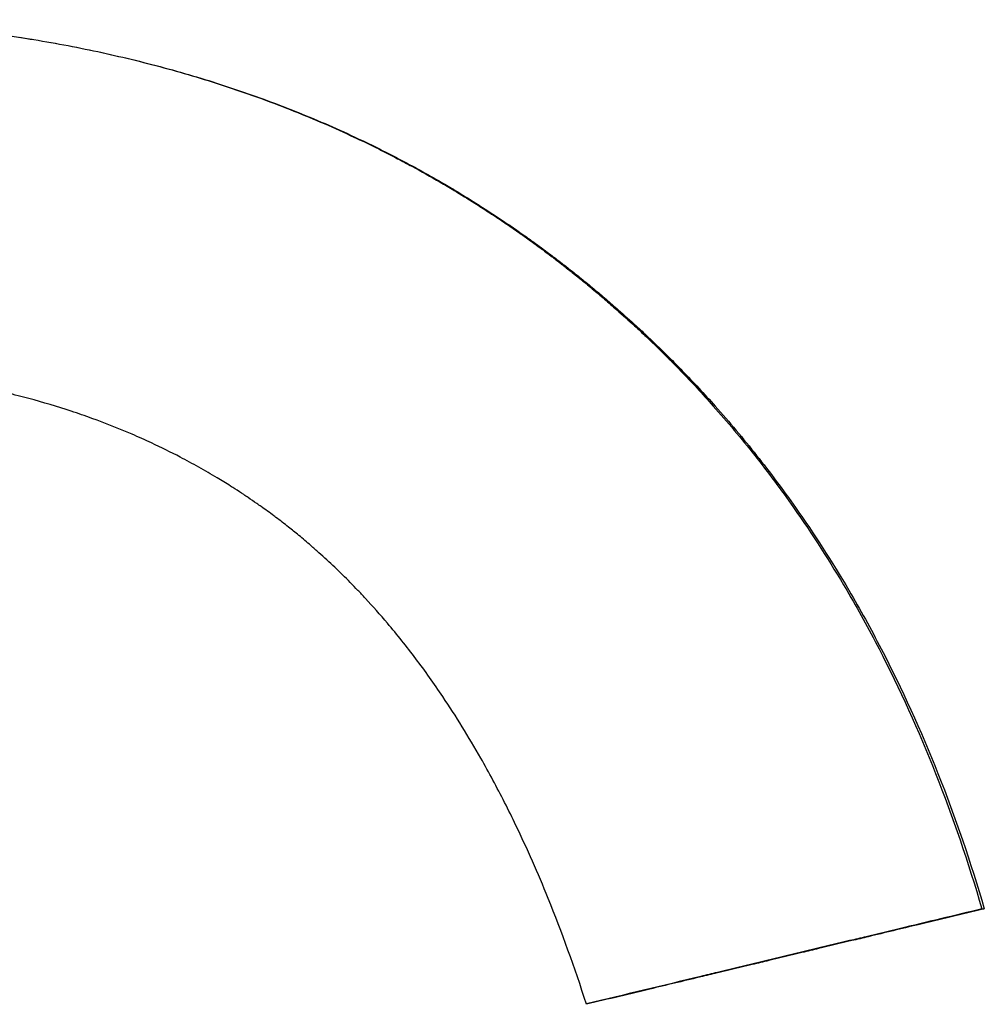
# Model space of a CAD drawing. Extents: x -4.3 to 4.3, y 0 to 15.
# Tile 10 of 13: x 0 to 0.152, y 11.656 to 11.811. Entities that reach past the tile are written whole.
import ezdxf

# ---------------------------------------------------------------- set-up
doc = ezdxf.new("R2010")
doc.units = 0
doc.header["$MEASUREMENT"] = 0
doc.layers.get('0').update_dxf_attribs({"linetype": 'CONTINUOUS'})

msp = doc.modelspace()

# ---------------------------------------------------------------- linework, layer by layer
msp.add_line((0.15123, 11.67098), (0.15161, 11.67098))
for points, knots in [([(-0.03787, 11.81073), (-0.02986, 11.81073), (-0.02206, 11.81039), (-0.01448, 11.80971), (-0.0088, 11.8092), (-0.00323, 11.8085), (0.00222, 11.8076), (0.00403, 11.80731), (0.00583, 11.80699), (0.00762, 11.80665), (0.0112, 11.80597), (0.01472, 11.8052), (0.01819, 11.80435), (0.01993, 11.80392), (0.02165, 11.80348), (0.02336, 11.80301), (0.02678, 11.80207), (0.03014, 11.80105), (0.03345, 11.79994), (0.03511, 11.79939), (0.03675, 11.79882), (0.03838, 11.79822), (0.04163, 11.79703), (0.04484, 11.79575), (0.04799, 11.79439), (0.04956, 11.79371), (0.05112, 11.79301), (0.05267, 11.79228), (0.05499, 11.7912), (0.05729, 11.79007), (0.05955, 11.78888), (0.06181, 11.7877), (0.06404, 11.78647), (0.06625, 11.7852), (0.06698, 11.78477), (0.06771, 11.78434), (0.06844, 11.78391), (0.06953, 11.78325), (0.07061, 11.78258), (0.07169, 11.78191), (0.07205, 11.78168), (0.07241, 11.78145), (0.07276, 11.78122), (0.07384, 11.78054), (0.0749, 11.77984), (0.07596, 11.77913), (0.07666, 11.77866), (0.07736, 11.77818), (0.07806, 11.77769), (0.07841, 11.77745), (0.07875, 11.77721), (0.0791, 11.77696), (0.07962, 11.7766), (0.08014, 11.77623), (0.08066, 11.77585), (0.08117, 11.77548), (0.08169, 11.7751), (0.0822, 11.77473), (0.08237, 11.7746), (0.08254, 11.77447), (0.08271, 11.77435), (0.08323, 11.77396), (0.08374, 11.77358), (0.08424, 11.77319), (0.08458, 11.77294), (0.08492, 11.77268), (0.08525, 11.77242), (0.08542, 11.77229), (0.08559, 11.77216), (0.08576, 11.77203), (0.08626, 11.77164), (0.08676, 11.77124), (0.08726, 11.77085), (0.08759, 11.77058), (0.08792, 11.77032), (0.08825, 11.77005), (0.08891, 11.76952), (0.08957, 11.76899), (0.09022, 11.76844), (0.09054, 11.76817), (0.09087, 11.7679), (0.09119, 11.76763), (0.09184, 11.76709), (0.09248, 11.76654), (0.09312, 11.76598), (0.09343, 11.76571), (0.09375, 11.76543), (0.09407, 11.76515), (0.09502, 11.76431), (0.09596, 11.76347), (0.09689, 11.76261), (0.09751, 11.76204), (0.09813, 11.76147), (0.09874, 11.76089), (0.09996, 11.75973), (0.10117, 11.75856), (0.10236, 11.75737), (0.10296, 11.75677), (0.10355, 11.75617), (0.10413, 11.75556), (0.10589, 11.75375), (0.10761, 11.7519), (0.10929, 11.75001), (0.11042, 11.74875), (0.11152, 11.74747), (0.11261, 11.74618), (0.11478, 11.74359), (0.11689, 11.74093), (0.11892, 11.73821), (0.11994, 11.73685), (0.12094, 11.73547), (0.12193, 11.73407), (0.12488, 11.72988), (0.12768, 11.72554), (0.13032, 11.72105), (0.13208, 11.71805), (0.13378, 11.71498), (0.1354, 11.71185), (0.13865, 11.70558), (0.14163, 11.69904), (0.14433, 11.69223), (0.14703, 11.68542), (0.14946, 11.67833), (0.15161, 11.67098)], [0, 0, 0, 0, 0.166667, 0.166667, 0.166667, 0.291667, 0.291667, 0.291667, 0.333333, 0.333333, 0.333333, 0.416667, 0.416667, 0.416667, 0.458333, 0.458333, 0.458333, 0.541667, 0.541667, 0.541667, 0.583333, 0.583333, 0.583333, 0.666667, 0.666667, 0.666667, 0.708333, 0.708333, 0.708333, 0.770833, 0.770833, 0.770833, 0.833333, 0.833333, 0.833333, 0.854167, 0.854167, 0.854167, 0.885417, 0.885417, 0.885417, 0.895833, 0.895833, 0.895833, 0.927083, 0.927083, 0.927083, 0.947917, 0.947917, 0.947917, 0.958333, 0.958333, 0.958333, 0.973958, 0.973958, 0.973958, 0.989583, 0.989583, 0.989583, 0.994792, 0.994792, 0.994792, 1.010417, 1.010417, 1.010417, 1.020833, 1.020833, 1.020833, 1.026042, 1.026042, 1.026042, 1.041667, 1.041667, 1.041667, 1.052083, 1.052083, 1.052083, 1.072917, 1.072917, 1.072917, 1.083333, 1.083333, 1.083333, 1.104167, 1.104167, 1.104167, 1.114583, 1.114583, 1.114583, 1.145833, 1.145833, 1.145833, 1.166667, 1.166667, 1.166667, 1.208333, 1.208333, 1.208333, 1.229167, 1.229167, 1.229167, 1.291667, 1.291667, 1.291667, 1.333333, 1.333333, 1.333333, 1.416667, 1.416667, 1.416667, 1.458333, 1.458333, 1.458333, 1.583333, 1.583333, 1.583333, 1.666667, 1.666667, 1.666667, 1.833333, 1.833333, 1.833333, 2, 2, 2, 2]), ([(0, 11.80796), (0.00074, 11.80784), (0.00148, 11.80772), (0.00221, 11.8076), (0.00402, 11.80731), (0.00582, 11.80699), (0.0076, 11.80665), (0.01117, 11.80597), (0.01469, 11.8052), (0.01815, 11.80435), (0.01988, 11.80392), (0.0216, 11.80348), (0.0233, 11.80301), (0.02671, 11.80207), (0.03006, 11.80105), (0.03337, 11.79994), (0.03502, 11.79939), (0.03665, 11.79882), (0.03828, 11.79822), (0.04153, 11.79703), (0.04472, 11.79575), (0.04787, 11.79439), (0.04944, 11.79371), (0.05099, 11.79301), (0.05254, 11.79228), (0.05486, 11.7912), (0.05714, 11.79007), (0.0594, 11.78888), (0.06015, 11.78849), (0.0609, 11.78809), (0.06165, 11.78769), (0.06314, 11.78688), (0.06461, 11.78605), (0.06608, 11.7852), (0.06681, 11.78477), (0.06754, 11.78434), (0.06827, 11.78391), (0.06935, 11.78325), (0.07044, 11.78258), (0.07151, 11.78191), (0.07187, 11.78168), (0.07222, 11.78145), (0.07258, 11.78122), (0.07329, 11.78077), (0.074, 11.7803), (0.07471, 11.77984), (0.07506, 11.7796), (0.07541, 11.77937), (0.07576, 11.77913), (0.07647, 11.77866), (0.07716, 11.77818), (0.07786, 11.77769), (0.07821, 11.77745), (0.07855, 11.77721), (0.0789, 11.77696), (0.07942, 11.7766), (0.07994, 11.77623), (0.08045, 11.77585), (0.08063, 11.77573), (0.0808, 11.7756), (0.08097, 11.77548), (0.08131, 11.77523), (0.08165, 11.77498), (0.08199, 11.77473), (0.08216, 11.7746), (0.08234, 11.77447), (0.08251, 11.77435), (0.08285, 11.77409), (0.08319, 11.77384), (0.08352, 11.77358), (0.08369, 11.77345), (0.08386, 11.77332), (0.08403, 11.77319), (0.08437, 11.77294), (0.0847, 11.77268), (0.08504, 11.77242), (0.08521, 11.77229), (0.08537, 11.77216), (0.08554, 11.77203), (0.08604, 11.77164), (0.08654, 11.77124), (0.08704, 11.77085), (0.08737, 11.77058), (0.0877, 11.77032), (0.08803, 11.77005), (0.08869, 11.76952), (0.08934, 11.76899), (0.08999, 11.76844), (0.09031, 11.76817), (0.09064, 11.7679), (0.09096, 11.76763), (0.0916, 11.76709), (0.09224, 11.76654), (0.09288, 11.76598), (0.0932, 11.76571), (0.09351, 11.76543), (0.09383, 11.76515), (0.09478, 11.76431), (0.09572, 11.76347), (0.09665, 11.76261), (0.09726, 11.76204), (0.09788, 11.76147), (0.09849, 11.76089), (0.09971, 11.75973), (0.10092, 11.75856), (0.1021, 11.75737), (0.1027, 11.75677), (0.10328, 11.75617), (0.10387, 11.75556), (0.10562, 11.75375), (0.10734, 11.7519), (0.10902, 11.75001), (0.11014, 11.74875), (0.11124, 11.74747), (0.11232, 11.74618), (0.11449, 11.74359), (0.11659, 11.74093), (0.11862, 11.73821), (0.11964, 11.73685), (0.12064, 11.73547), (0.12162, 11.73407), (0.12456, 11.72988), (0.12735, 11.72554), (0.12999, 11.72105), (0.13175, 11.71805), (0.13344, 11.71498), (0.13506, 11.71185), (0.1383, 11.70558), (0.14127, 11.69904), (0.14396, 11.69223), (0.14666, 11.68542), (0.14908, 11.67833), (0.15123, 11.67098)], [0.274761, 0.274761, 0.274761, 0.274761, 0.291667, 0.291667, 0.291667, 0.333333, 0.333333, 0.333333, 0.416667, 0.416667, 0.416667, 0.458333, 0.458333, 0.458333, 0.541667, 0.541667, 0.541667, 0.583333, 0.583333, 0.583333, 0.666667, 0.666667, 0.666667, 0.708333, 0.708333, 0.708333, 0.770833, 0.770833, 0.770833, 0.791667, 0.791667, 0.791667, 0.833333, 0.833333, 0.833333, 0.854167, 0.854167, 0.854167, 0.885417, 0.885417, 0.885417, 0.895833, 0.895833, 0.895833, 0.916667, 0.916667, 0.916667, 0.927083, 0.927083, 0.927083, 0.947917, 0.947917, 0.947917, 0.958333, 0.958333, 0.958333, 0.973958, 0.973958, 0.973958, 0.979167, 0.979167, 0.979167, 0.989583, 0.989583, 0.989583, 0.994792, 0.994792, 0.994792, 1.005208, 1.005208, 1.005208, 1.010417, 1.010417, 1.010417, 1.020833, 1.020833, 1.020833, 1.026042, 1.026042, 1.026042, 1.041667, 1.041667, 1.041667, 1.052083, 1.052083, 1.052083, 1.072917, 1.072917, 1.072917, 1.083333, 1.083333, 1.083333, 1.104167, 1.104167, 1.104167, 1.114583, 1.114583, 1.114583, 1.145833, 1.145833, 1.145833, 1.166667, 1.166667, 1.166667, 1.208333, 1.208333, 1.208333, 1.229167, 1.229167, 1.229167, 1.291667, 1.291667, 1.291667, 1.333333, 1.333333, 1.333333, 1.416667, 1.416667, 1.416667, 1.458333, 1.458333, 1.458333, 1.583333, 1.583333, 1.583333, 1.666667, 1.666667, 1.666667, 1.833333, 1.833333, 1.833333, 2, 2, 2, 2]), ([(0.08908, 11.65598), (0.08721, 11.66179), (0.0852, 11.66734), (0.08306, 11.67263), (0.08145, 11.67659), (0.07977, 11.68041), (0.078, 11.68408), (0.07742, 11.68531), (0.07682, 11.68651), (0.07621, 11.6877), (0.07501, 11.69008), (0.07376, 11.6924), (0.07248, 11.69465), (0.07057, 11.69803), (0.06857, 11.70125), (0.0665, 11.70433), (0.06581, 11.70536), (0.06511, 11.70637), (0.06441, 11.70736), (0.06299, 11.70935), (0.06154, 11.71127), (0.06006, 11.71313), (0.05932, 11.71406), (0.05857, 11.71497), (0.05781, 11.71587), (0.05667, 11.71721), (0.05551, 11.71851), (0.05433, 11.71978), (0.05394, 11.72021), (0.05355, 11.72063), (0.05315, 11.72104), (0.05236, 11.72187), (0.05156, 11.72268), (0.05075, 11.72348), (0.05034, 11.72388), (0.04993, 11.72427), (0.04952, 11.72466), (0.0487, 11.72544), (0.04788, 11.72621), (0.04704, 11.72696), (0.04662, 11.72733), (0.0462, 11.7277), (0.04578, 11.72807), (0.04515, 11.72861), (0.04451, 11.72915), (0.04387, 11.72968), (0.04333, 11.73012), (0.04279, 11.73056), (0.04225, 11.73099), (0.0416, 11.7315), (0.04094, 11.73201), (0.04028, 11.73251), (0.04017, 11.73259), (0.04006, 11.73267), (0.03995, 11.73275), (0.03962, 11.733), (0.03928, 11.73324), (0.03895, 11.73349), (0.03862, 11.73373), (0.03828, 11.73397), (0.03794, 11.73421), (0.03772, 11.73437), (0.03749, 11.73453), (0.03727, 11.73469), (0.03682, 11.735), (0.03636, 11.73531), (0.03591, 11.73562), (0.03568, 11.73578), (0.03545, 11.73593), (0.03522, 11.73608), (0.03476, 11.73639), (0.0343, 11.73669), (0.03384, 11.73699), (0.0336, 11.73714), (0.03337, 11.73729), (0.03314, 11.73743), (0.03244, 11.73788), (0.03174, 11.73831), (0.03103, 11.73874), (0.03055, 11.73902), (0.03008, 11.7393), (0.0296, 11.73958), (0.02864, 11.74013), (0.02768, 11.74067), (0.0267, 11.7412), (0.02621, 11.74146), (0.02572, 11.74172), (0.02523, 11.74198), (0.02375, 11.74275), (0.02225, 11.74349), (0.02073, 11.7442), (0.01972, 11.74467), (0.0187, 11.74513), (0.01766, 11.74557), (0.0156, 11.74646), (0.01349, 11.74729), (0.01135, 11.74807), (0.01028, 11.74845), (0.00919, 11.74883), (0.0081, 11.74919), (0.00592, 11.74991), (0.0037, 11.75058), (0.00144, 11.75119), (0.00031, 11.75149), (-0.00083, 11.75178), (-0.00198, 11.75206), (-0.00427, 11.75261), (-0.00661, 11.75311), (-0.00898, 11.75356), (-0.01017, 11.75378), (-0.01137, 11.75399), (-0.01257, 11.75418), (-0.01619, 11.75476), (-0.0199, 11.75522), (-0.02369, 11.75555), (-0.02875, 11.756), (-0.03396, 11.75622), (-0.03933, 11.75622)], [0, 0, 0, 0, 0.166667, 0.166667, 0.166667, 0.291667, 0.291667, 0.291667, 0.333333, 0.333333, 0.333333, 0.416667, 0.416667, 0.416667, 0.541667, 0.541667, 0.541667, 0.583333, 0.583333, 0.583333, 0.666667, 0.666667, 0.666667, 0.708333, 0.708333, 0.708333, 0.770833, 0.770833, 0.770833, 0.791667, 0.791667, 0.791667, 0.833333, 0.833333, 0.833333, 0.854167, 0.854167, 0.854167, 0.895833, 0.895833, 0.895833, 0.916667, 0.916667, 0.916667, 0.947917, 0.947917, 0.947917, 0.973958, 0.973958, 0.973958, 1.005208, 1.005208, 1.005208, 1.010417, 1.010417, 1.010417, 1.026042, 1.026042, 1.026042, 1.041667, 1.041667, 1.041667, 1.052083, 1.052083, 1.052083, 1.072917, 1.072917, 1.072917, 1.083333, 1.083333, 1.083333, 1.104167, 1.104167, 1.104167, 1.114583, 1.114583, 1.114583, 1.145833, 1.145833, 1.145833, 1.166667, 1.166667, 1.166667, 1.208333, 1.208333, 1.208333, 1.229167, 1.229167, 1.229167, 1.291667, 1.291667, 1.291667, 1.333333, 1.333333, 1.333333, 1.416667, 1.416667, 1.416667, 1.458333, 1.458333, 1.458333, 1.541667, 1.541667, 1.541667, 1.583333, 1.583333, 1.583333, 1.666667, 1.666667, 1.666667, 1.708333, 1.708333, 1.708333, 1.833333, 1.833333, 1.833333, 2, 2, 2, 2]), ([(0.15123, 11.67098), (0.1469, 11.66993), (0.14256, 11.66889), (0.13823, 11.66785), (0.1365, 11.66743), (0.13477, 11.66702), (0.13304, 11.6666), (0.13217, 11.66639), (0.1313, 11.66618), (0.13044, 11.66598), (0.12871, 11.66556), (0.12697, 11.66514), (0.12524, 11.66473), (0.12178, 11.66389), (0.11831, 11.66306), (0.11485, 11.66223), (0.11311, 11.66181), (0.11138, 11.66139), (0.10965, 11.66098), (0.10878, 11.66077), (0.10791, 11.66056), (0.10705, 11.66035), (0.10105, 11.65891), (0.09506, 11.65747), (0.08906, 11.65603)], [0, 0, 0, 0, 0.0340435, 0.0340435, 0.0340435, 0.0476608, 0.0476608, 0.0476608, 0.0544695, 0.0544695, 0.0544695, 0.0680869, 0.0680869, 0.0680869, 0.0953217, 0.0953217, 0.0953217, 0.1089391, 0.1089391, 0.1089391, 0.1157478, 0.1157478, 0.1157478, 0.162861, 0.162861, 0.162861, 0.162861]), ([(0.15161, 11.67098), (0.14987, 11.67056), (0.14814, 11.67014), (0.1464, 11.66973), (0.14466, 11.66931), (0.14293, 11.66889), (0.14119, 11.66848), (0.13858, 11.66785), (0.13598, 11.66723), (0.13337, 11.6666), (0.13251, 11.66639), (0.13164, 11.66618), (0.13077, 11.66598), (0.12903, 11.66556), (0.1273, 11.66514), (0.12556, 11.66473), (0.12469, 11.66452), (0.12382, 11.66431), (0.12295, 11.6641), (0.12122, 11.66368), (0.11948, 11.66327), (0.11774, 11.66285), (0.11687, 11.66264), (0.116, 11.66243), (0.11514, 11.66223), (0.1134, 11.66181), (0.11166, 11.66139), (0.10992, 11.66098), (0.10906, 11.66077), (0.10819, 11.66056), (0.10732, 11.66035), (0.10471, 11.65973), (0.10211, 11.6591), (0.0995, 11.65848), (0.09603, 11.65764), (0.09255, 11.65681), (0.08908, 11.65598)], [0, 0, 0, 0, 0.0136174, 0.0136174, 0.0136174, 0.0272348, 0.0272348, 0.0272348, 0.0476608, 0.0476608, 0.0476608, 0.0544695, 0.0544695, 0.0544695, 0.0680869, 0.0680869, 0.0680869, 0.0748956, 0.0748956, 0.0748956, 0.088513, 0.088513, 0.088513, 0.0953217, 0.0953217, 0.0953217, 0.1089391, 0.1089391, 0.1089391, 0.1157478, 0.1157478, 0.1157478, 0.1361738, 0.1361738, 0.1361738, 0.1634086, 0.1634086, 0.1634086, 0.1634086])]:
    msp.add_open_spline(points, degree=3, knots=knots)

doc.saveas('drawing.dxf')
